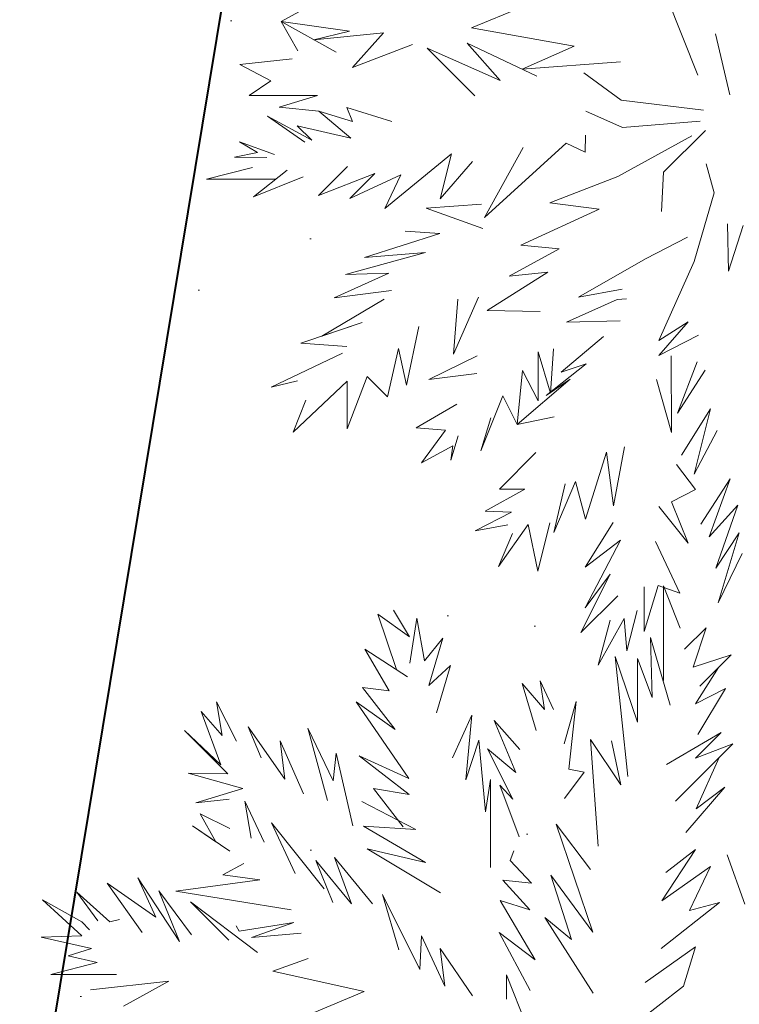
# Model space of a CAD drawing. Header units: millimetres. Extents: x 6487905018 to 6488192500, y 5882180700 to 5882375224.
# Tile 128 of 256: x 6488050232 to 6488051254, y 5882246678 to 5882248077. Entities that reach past the tile are written whole.
import ezdxf
from ezdxf.xclip import XClip

# ---------------------------------------------------------------- set-up
doc = ezdxf.new("R2010")
doc.units = ezdxf.units.MM
doc.header["$MEASUREMENT"] = 0
doc.header["$XCLIPFRAME"] = 2
doc.linetypes.add('Wipeout_Contour', pattern=[1000, 0, -1000])
for name, color, linetype, lineweight in [('drzewa_Nr_pióra__154', 94, 'Continuous', 5), ('LEGENDA_Nr_pióra__20', 2, 'Continuous', 40), ('przewod_telekomunikacyjny__linia__Nr_pióra__1', 7, 'Continuous', 0), ('teren zielony_Nr_pióra__157', 93, 'Continuous', 0), ('Wymiarowanie_Nr_pióra__1', 7, 'Continuous', 0), ('zieleń_Nr_pióra__190', 20, 'Continuous', 13)]:
    doc.layers.add(name, color=color, linetype=linetype, lineweight=lineweight)
for name, color, linetype in [('Mapa cyfrowa', 7, 'Continuous'), ('przewod_telekomunikacyjny__linia_', 7, 'Continuous'), ('Wymiarowanie', 7, 'Continuous'), ('Zamość 06.10._2_Mapa cyfrowa', 7, 'Continuous')]:
    doc.layers.add(name, color=color, linetype=linetype)
doc.styles.add('GENERATED_STYLE_2', font='txt')
doc.linetypes.add('Symbol', pattern='A,0,[5,PZT Orlen Zamość.pdf1.Shx,S=11.904762,R=0,X=0,Y=0],-2000,0', length=2000)
doc.dimstyles.new('GENERATED_STYLE__1', dxfattribs={"dimtxt": 750, "dimasz": 570, "dimexe": 0.18, "dimexo": 0, "dimgap": 0.09, "dimtad": 1, "dimlfac": 0.001, "dimzin": 0, "dimdsep": 46, "dimtxsty": 'GENERATED_STYLE_2', "dimblk": 'ARROWHEAD_11', "dimblk1": 'ARROWHEAD_11', "dimblk2": 'ARROWHEAD_11', "dimcen": 0.09, "dimclrd": 7, "dimclre": 7, "dimclrt": 7, "dimazin": 0, "dimtfac": 1, "dimtdec": 4, "dimtmove": 2, "dimatfit": 3, "dimfxl": 0, "dimtolj": 1, "dimtzin": 0, "dimarcsym": 0})
doc.dimstyles.new('GENERATED_STYLE__4', dxfattribs={"dimtxt": 1000, "dimasz": 570, "dimexe": 0.18, "dimexo": 0, "dimgap": 0.09, "dimtad": 1, "dimlfac": 0.001, "dimzin": 0, "dimdsep": 46, "dimtxsty": 'GENERATED_STYLE_2', "dimblk": 'ARROWHEAD_11', "dimblk1": 'ARROWHEAD_11', "dimblk2": 'ARROWHEAD_11', "dimcen": 0.09, "dimclrd": 7, "dimclre": 7, "dimclrt": 7, "dimazin": 0, "dimtfac": 1, "dimtdec": 4, "dimtmove": 0, "dimatfit": 3, "dimfxl": 0, "dimtolj": 1, "dimtzin": 0, "dimarcsym": 0})
doc.dimstyles.new('GENERATED_STYLE__9', dxfattribs={"dimtxt": 750, "dimasz": 917.874396, "dimexe": 0.18, "dimexo": 40, "dimgap": 0.09, "dimtad": 1, "dimdec": 0, "dimlfac": 0.1, "dimzin": 0, "dimdsep": 46, "dimtxsty": 'GENERATED_STYLE_2', "dimblk": 'ARROWHEAD_5', "dimblk1": 'ARROWHEAD_5', "dimblk2": 'ARROWHEAD_5', "dimcen": 0.09, "dimclrd": 7, "dimclre": 7, "dimclrt": 7, "dimazin": 0, "dimtfac": 1, "dimtdec": 4, "dimtmove": 2, "dimatfit": 3, "dimfxl": 0, "dimtolj": 1, "dimtzin": 0, "dimarcsym": 0})

# ---------------------------------------------------------------- blocks, each defined once
blk = doc.blocks.new('Rysunek_1_2')
at = {"color": 254, "linetype": 'Wipeout_Contour', "lineweight": 0, "ltscale": 70061284114.24681}
blk.add_wipeout([(6487915525.867126, 5882181505.900702), (6488146644.289524, 5882181505.900702), (6488146644.289524, 5882373115.540435), (6488107628.768834, 5882373115.540435), (6488107628.768834, 5882320263.490532), (6488101226.436201, 5882320263.490532), (6488101226.436201, 5882373115.540435), (6487915525.867126, 5882373115.540435)], dxfattribs=at).dxf.layer = 'Zamość 06.10._2_Mapa cyfrowa'
blk = doc.blocks.new('*D75', base_point=(6488045394.921593, 5882250647.102998))
at = {"layer": 'Wymiarowanie_Nr_pióra__1', "linetype": 'Continuous'}
for points in [[(6488060230.552193, 5882248902.391357), (6488060219.134123, 5882248959.793873), (6488060186.61821, 5882249008.457375), (6488060137.954707, 5882249040.973288), (6488060080.552193, 5882249052.391357), (6488060023.149677, 5882249040.973288), (6488059974.486176, 5882249008.457375), (6488059941.970263, 5882248959.793873), (6488059930.552193, 5882248902.391357), (6488059941.970263, 5882248844.988843), (6488059974.486176, 5882248796.32534), (6488060023.149677, 5882248763.809427), (6488060080.552193, 5882248752.391357), (6488060137.954707, 5882248763.809427), (6488060186.61821, 5882248796.32534), (6488060219.134123, 5882248844.988843)], [(6488059031.653335, 5882241782.627208), (6488059020.235264, 5882241840.029723), (6488058987.719352, 5882241888.693226), (6488058939.055849, 5882241921.209138), (6488058881.653335, 5882241932.627208), (6488058824.250819, 5882241921.209138), (6488058775.587317, 5882241888.693226), (6488058743.071404, 5882241840.029723), (6488058731.653335, 5882241782.627208), (6488058743.071404, 5882241725.224693), (6488058775.587317, 5882241676.561191), (6488058824.250819, 5882241644.045279), (6488058881.653335, 5882241632.627208), (6488058939.055849, 5882241644.045279), (6488058987.719352, 5882241676.561191), (6488059020.235264, 5882241725.224693)]]:
    blk.add_hatch(color=256, dxfattribs=at).paths.add_polyline_path(points)
for p, q in [((6488060130.367934, 5882249198.226433), (6488060105.460064, 5882249050.308895)), ((6488059525.861426, 5882248995.795874), (6488059932.634655, 5882248927.299229)), ((6488060228.46973, 5882248877.483486), (6488060635.242959, 5882248808.986841)), ((6488060055.644321, 5882248754.47382), (6488058906.561206, 5882241930.544745))]:
    blk.add_line(p, q, dxfattribs=at)
blk.add_circle((6488060080.552193, 5882248902.391357), 150, dxfattribs=at)
at = {"layer": 'Wymiarowanie_Nr_pióra__1', "insert": (6488059329.541573, 5882245345.779008), "char_height": 750, "attachment_point": 7, "rotation": 80.441619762, "style": 'GENERATED_STYLE_2'}
blk.add_mtext('\\A1;{\\fArial|b1|i0|c238|p38;7,22}', dxfattribs=at)
blk = doc.blocks.new('ARROWHEAD_11')
at = {"color": 0, "linetype": 'Continuous', "lineweight": 0}
blk.add_line((0, 0), (-1, 0), dxfattribs=at)
at = {"color": 0, "linetype": 'Continuous', "lineweight": 0, "const_width": 0.25, "flags": 128}
blk.add_lwpolyline([(-0.125, 0, 1), (0.125, 0, 1)], format="xyb", close=True, dxfattribs=at)
blk = doc.blocks.new('*D77', base_point=(6488045394.921593, 5882250647.102998))
at = {"layer": 'przewod_telekomunikacyjny__linia__Nr_pióra__1', "linetype": 'Continuous'}
blk.add_hatch(color=256, dxfattribs=at).paths.add_polyline_path([(6488057351.020344, 5882262834.607491), (6488056625.094238, 5882262197.391973), (6488057040.957753, 5882261919.79958)])
for p, q in [((6488057351.020344, 5882262834.607491), (6488056625.094238, 5882262197.391973)), ((6488057351.020344, 5882262834.607491), (6488057040.957753, 5882261919.79958)), ((6488057040.957753, 5882261919.79958), (6488056625.094238, 5882262197.391973)), ((6488056833.025996, 5882262058.595777), (6488046247.324568, 5882246200.066916)), ((6488046247.324568, 5882246200.066916), (6488053285.437386, 5882256743.923269)), ((6488049023.248511, 5882250108.702061), (6488049023.248511, 5882250608.702061)), ((6488048773.248511, 5882250358.702061), (6488049273.248511, 5882250358.702061))]:
    blk.add_line(p, q, dxfattribs=at)
at = {"layer": 'przewod_telekomunikacyjny__linia__Nr_pióra__1', "insert": (6488051112.822264, 5882253874.06099), "char_height": 750, "attachment_point": 7, "rotation": 56.276556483, "style": 'GENERATED_STYLE_2'}
blk.add_mtext('\\A1;{\\fArial|b1|i0|c238|p38;R 1\xa0500}', dxfattribs=at)
blk = doc.blocks.new('ARROWHEAD_5')
at = {"color": 0, "linetype": 'Continuous', "lineweight": 0}
blk.add_line((0, 0), (-1, 0), dxfattribs=at)
blk.add_solid([(-1, 0.2679), (0, 0), (-1, -0.2679), (-1, 0.2679)], dxfattribs=at)
blk = doc.blocks.new('*D87', base_point=(6488045394.921593, 5882250647.102998))
at = {"layer": 'Wymiarowanie_Nr_pióra__1', "linetype": 'Continuous'}
for points in [[(6488037477.7279, 5882247056.135682), (6488037466.309829, 5882247113.538198), (6488037433.793917, 5882247162.201699), (6488037385.130414, 5882247194.717612), (6488037327.7279, 5882247206.135682), (6488037270.325384, 5882247194.717612), (6488037221.661882, 5882247162.201699), (6488037189.145969, 5882247113.538198), (6488037177.7279, 5882247056.135682), (6488037189.145969, 5882246998.733168), (6488037221.661882, 5882246950.069665), (6488037270.325384, 5882246917.553752), (6488037327.7279, 5882246906.135682), (6488037385.130414, 5882246917.553752), (6488037433.793917, 5882246950.069665), (6488037466.309829, 5882246998.733168)], [(6488053271.817154, 5882244529.516733), (6488053260.399083, 5882244586.919248), (6488053227.883171, 5882244635.58275), (6488053179.219668, 5882244668.098662), (6488053121.817154, 5882244679.516733), (6488053064.414639, 5882244668.098662), (6488053015.751137, 5882244635.58275), (6488052983.235224, 5882244586.919248), (6488052971.817154, 5882244529.516733), (6488052983.235224, 5882244472.114218), (6488053015.751137, 5882244423.450716), (6488053064.414639, 5882244390.934803), (6488053121.817154, 5882244379.516733), (6488053179.219668, 5882244390.934803), (6488053227.883171, 5882244423.450716), (6488053260.399083, 5882244472.114218)]]:
    blk.add_hatch(color=256, dxfattribs=at).paths.add_polyline_path(points)
for p, q in [((6488037416.582628, 5882247611.573426), (6488037351.422494, 5882247204.252414)), ((6488037179.611168, 5882247079.830276), (6488037031.494436, 5882247103.524871)), ((6488052973.700422, 5882244553.211328), (6488037475.844631, 5882247032.441088)), ((6488037304.033304, 5882246908.01895), (6488037238.87317, 5882246500.697939)), ((6488053210.671883, 5882245084.954476), (6488053145.511748, 5882244677.633465)), ((6488053418.050617, 5882244482.127543), (6488053269.933886, 5882244505.822139)), ((6488053098.122559, 5882244381.400002), (6488053032.962424, 5882243974.078989))]:
    blk.add_line(p, q, dxfattribs=at)
for centre in [(6488037327.7279, 5882247056.135682), (6488053121.817154, 5882244529.516733)]:
    blk.add_circle(centre, 150, dxfattribs=at)
at = {"layer": 'Wymiarowanie_Nr_pióra__1', "insert": (6488043568.115992, 5882246260.388542), "char_height": 1000, "attachment_point": 7, "rotation": 350.911262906, "style": 'GENERATED_STYLE_2'}
blk.add_mtext('\\A1;{\\fArial|b1|i0|c238|p38;16,00}', dxfattribs=at)

msp = doc.modelspace()

# ---------------------------------------------------------------- block references
at = {"layer": 'Mapa cyfrowa', "color": 22, "linetype": 'Continuous', "lineweight": 5}
ref = msp.add_blockref('Rysunek_1_2', (0, 0), dxfattribs=at)
XClip(ref).set_block_clipping_path([(6487915525.8671264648, 5882181505.9007024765), (6488146644.2895231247, 5882181505.9007024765), (6488146644.2895231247, 5882373115.5404348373), (6488107628.7688331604, 5882373115.5404348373), (6488107628.7688331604, 5882320263.4905319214), (6488101226.4362001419, 5882320263.4905319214), (6488101226.4362001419, 5882373115.5404348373), (6487915525.8671264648, 5882373115.5404348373)])

# ---------------------------------------------------------------- next in the draw order: hatches: boundary and pattern name
at = {"layer": 'teren zielony_Nr_pióra__157', "linetype": 'Continuous'}
h = msp.add_hatch(dxfattribs=at)
h.set_pattern_fill('płyty_kamienne', color=256, style=0, pattern_type=2)
h.set_pattern_definition([(45, (6488045394.9, 5882252147.1), (-477.297, 477.297), [0, -450, 0, -675]), (110, (6488046894.9, 5882252147.1), (634.293, 230.864), [0, -330, 0, -570])])
h.paths.add_polyline_path([(6488047566.699059, 5882255932.5327), (6488045555.029326, 5882243354.950158), (6488046140.947524, 5882232527.375745, 0.2070569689), (6488048206.599371, 5882228254.370432, 0.0243137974), (6488049407.91275, 5882227454.239101, 0.0023663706), (6488049528.889167, 5882227382.669014), (6488050419.958063, 5882227639.987889), (6488050422.409745, 5882227655.31354), (6488050730.000001, 5882229610.000001), (6488051058.251553, 5882231630.009551), (6488051118.989788, 5882232009.688929), (6488053911.431513, 5882249465.456784), (6488055989.23284, 5882262453.952582), (6488056194.365236, 5882263736.503895), (6488052143.069927, 5882263733.65154), (6488050824.942152, 5882255492.308228, 0.0532631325)])
at = {"layer": 'zieleń_Nr_pióra__190', "linetype": 'Continuous'}
h = msp.add_hatch(dxfattribs=at)
h.set_pattern_fill('bloczki_ceramiczne', color=256, style=0, pattern_type=2)
h.set_pattern_definition([(45, (6488045394.9, 5882250647.1), (-353.553, 353.553), [])])
h.paths.add_polyline_path([(6488045654.208959, 5882251429.045049), (6488044416.770659, 5882244080.411103, 0.2248891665), (6488046289.601082, 5882242385.45074), (6488046465.30913, 5882242458.183424), (6488046520.060936, 5882242325.913686, 0.0394710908), (6488046980.953929, 5882242263.989484, 0.09544651), (6488048086.800528, 5882242414.936347, 0.0613140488), (6488048736.323823, 5882242727.452538, 0.0684631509), (6488049347.355251, 5882243250.148741), (6488049419.944596, 5882243681.226819), (6488050072.81234, 5882247558.338158), (6488050584.79355, 5882250598.782677, 0.2845236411), (6488048063.458429, 5882252412.547216, 0.2324460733)])

# ---------------------------------------------------------------- next in the draw order: linework, layer by layer
at = {"layer": 'drzewa_Nr_pióra__154', "linetype": 'Continuous'}
for p, q in [((6488050603.114259, 5882248074.648344), (6488050667.473993, 5882248110.005596)), ((6488051195.500084, 5882247998.689303), (6488051147.522492, 5882248119.056604)), ((6488050873.937217, 5882248065.808117), (6488050945.228916, 5882248095.309535)), ((6488050700.220962, 5882248060.871957), (6488050603.114259, 5882248074.648344)), ((6488050626.970945, 5882248033.001738), (6488050603.114259, 5882248074.648344)), ((6488050603.114259, 5882248074.648344), (6488050681.360715, 5882248031.004)), ((6488050649.552545, 5882248048.87363), (6488050700.220962, 5882248060.871957)), ((6488050748.913133, 5882248058.568924), (6488050649.552545, 5882248048.87363)), ((6488050704.516865, 5882248009.12666), (6488050748.913133, 5882248058.568924)), ((6488051019.58832, 5882248039.700006), (6488050873.937217, 5882248065.808117)), ((6488051220.692591, 5882248057.019462), (6488051241.156059, 5882247970.550805)), ((6488050789.909471, 5882248042.157215), (6488050704.516865, 5882248009.12666)), ((6488050914.684072, 5882247990.725496), (6488050867.572253, 5882248044.104839)), ((6488050867.572253, 5882248044.104839), (6488050966.601055, 5882247997.263309)), ((6488050878.492534, 5882247969.222916), (6488050811.055378, 5882248036.660071)), ((6488050811.055378, 5882248036.660071), (6488050914.684072, 5882247990.725496)), ((6488050945.836514, 5882248007.085127), (6488051019.58832, 5882248039.700006)), ((6488050544.475441, 5882248013.791122), (6488050618.784582, 5882248021.54098)), ((6488050588.858009, 5882247990.635806), (6488050544.475441, 5882248013.791122)), ((6488051085.859239, 5882248017.368), (6488050945.836514, 5882248007.085127)), ((6488051086.414676, 5882247962.845471), (6488051033.373313, 5882248001.846474)), ((6488050557.954187, 5882247969.747237), (6488050588.858009, 5882247990.635806)), ((6488050654.830449, 5882247969.747237), (6488050557.954187, 5882247969.747237)), ((6488050600.636884, 5882247953.136764), (6488050654.830449, 5882247969.747237)), ((6488051203.417682, 5882247948.805111), (6488051086.414676, 5882247962.845471)), ((6488050656.95962, 5882247947.288463), (6488050600.636884, 5882247953.136764)), ((6488050702.504872, 5882247908.709152), (6488050656.95962, 5882247947.288463)), ((6488050656.95962, 5882247947.288463), (6488050704.921753, 5882247932.500097)), ((6488050704.921753, 5882247932.500097), (6488050696.682863, 5882247952.705269)), ((6488050696.682863, 5882247952.705269), (6488050760.781733, 5882247932.843647)), ((6488051088.48627, 5882247924.168041), (6488051036.493393, 5882247947.24507)), ((6488050637.097999, 5882247903.051215), (6488050583.832742, 5882247940.066055)), ((6488050583.832742, 5882247940.066055), (6488050646.718701, 5882247906.103975)), ((6488051198.737561, 5882247933.20471), (6488051088.48627, 5882247924.168041)), ((6488050646.718701, 5882247906.103975), (6488050626.142319, 5882247926.684119)), ((6488050626.142319, 5882247926.684119), (6488050702.504872, 5882247908.709152)), ((6488051146.804835, 5882247860.474377), (6488051206.335965, 5882247920.005507)), ((6488050569.70314, 5882247888.715108), (6488050544.109499, 5882247903.954017)), ((6488050544.109499, 5882247903.954017), (6488050593.763553, 5882247885.897997)), ((6488050892.532895, 5882247796.058467), (6488051008.500021, 5882247901.967418)), ((6488051008.500021, 5882247901.967418), (6488051035.469987, 5882247888.908328)), ((6488051035.469987, 5882247888.908328), (6488051036.056582, 5882247913.061473)), ((6488051082.046564, 5882247854.682693), (6488051187.241075, 5882247912.142904)), ((6488050536.858201, 5882247881.932895), (6488050569.70314, 5882247888.715108)), ((6488050750.850922, 5882247809.159914), (6488050845.645023, 5882247886.800797)), ((6488050845.645023, 5882247886.800797), (6488050829.25313, 5882247822.760471)), ((6488050947.134297, 5882247895.901031), (6488050892.532895, 5882247796.058467)), ((6488050583.026169, 5882247881.370366), (6488050536.858201, 5882247881.932895)), ((6488050829.25313, 5882247822.760471), (6488050875.437455, 5882247875.967186)), ((6488051218.751019, 5882247831.413774), (6488051207.286581, 5882247872.404748)), ((6488050497.299829, 5882247850.664822), (6488050562.612429, 5882247867.063263)), ((6488050611.819571, 5882247863.327972), (6488050563.97112, 5882247825.410332)), ((6488050697.585664, 5882247868.744779), (6488050656.209276, 5882247827.36839)), ((6488050656.209276, 5882247827.36839), (6488050736.482583, 5882247858.823663)), ((6488050736.482583, 5882247858.823663), (6488050700.778859, 5882247823.119938)), ((6488051143.805206, 5882247804.538651), (6488051146.804835, 5882247860.474377)), ((6488050595.839881, 5882247850.664822), (6488050497.299829, 5882247850.664822)), ((6488050563.97112, 5882247825.410332), (6488050634.576884, 5882247853.764725)), ((6488050700.778859, 5882247823.119938), (6488050773.256924, 5882247856.788881)), ((6488050773.256924, 5882247856.788881), (6488050750.850922, 5882247809.159914)), ((6488051082.046564, 5882247854.682693), (6488050985.324079, 5882247817.241731)), ((6488051190.126141, 5882247733.561181), (6488051218.751019, 5882247831.413774)), ((6488050985.324079, 5882247817.241731), (6488051055.525883, 5882247807.881491)), ((6488050809.418012, 5882247809.672316), (6488050887.915128, 5882247815.193013)), ((6488050889.727286, 5882247780.482178), (6488050809.418012, 5882247809.672316)), ((6488051055.525883, 5882247807.881491), (6488050944.118725, 5882247756.821214)), ((6488050828.848863, 5882247773.682855), (6488050779.398788, 5882247776.680689)), ((6488051237.488957, 5882247787.322242), (6488051239.361006, 5882247719.928511)), ((6488051239.361006, 5882247719.928511), (6488051260.080557, 5882247784.924004)), ((6488050721.677305, 5882247739.239727), (6488050828.848863, 5882247773.682855)), ((6488051121.047565, 5882247737.679687), (6488051180.670044, 5882247768.123333)), ((6488050694.988108, 5882247715.012246), (6488050808.657463, 5882247746.41344)), ((6488050808.657463, 5882247746.41344), (6488050721.677305, 5882247739.239727)), ((6488050998.656433, 5882247751.81194), (6488050927.602596, 5882247712.719046)), ((6488050944.118725, 5882247756.821214), (6488050998.656433, 5882247751.81194)), ((6488051025.88512, 5882247683.078284), (6488051121.047565, 5882247737.679687)), ((6488051140.204858, 5882247621.238296), (6488051190.126141, 5882247733.561181)), ((6488050982.405058, 5882247718.332618), (6488050896.32604, 5882247664.113148)), ((6488050927.602596, 5882247712.719046), (6488050982.405058, 5882247718.332618)), ((6488050678.762342, 5882247681.946813), (6488050756.410747, 5882247717.315491)), ((6488050756.410747, 5882247717.315491), (6488050694.988108, 5882247715.012246)), ((6488050760.135382, 5882247692.547669), (6488050678.762342, 5882247681.946813)), ((6488051088.214675, 5882247694.505522), (6488051025.88512, 5882247683.078284)), ((6488050661.123482, 5882247627.710914), (6488050749.758027, 5882247679.958203)), ((6488050848.239497, 5882247601.847274), (6488050883.921474, 5882247683.078284)), ((6488050854.280712, 5882247679.958203), (6488050848.239497, 5882247601.847274)), ((6488051008.751484, 5882247647.488664), (6488051080.921673, 5882247679.658379)), ((6488051080.921673, 5882247679.658379), (6488051094.074278, 5882247680.447445)), ((6488050896.32604, 5882247664.113148), (6488050971.283718, 5882247662.797763)), ((6488051085.356313, 5882247649.126803), (6488051008.751484, 5882247647.488664)), ((6488051181.941279, 5882247648.039031), (6488051140.204858, 5882247621.238296)), ((6488051140.297457, 5882247600.115076), (6488051181.941279, 5882247648.039031)), ((6488050631.194981, 5882247617.556601), (6488050718.557225, 5882247647.197362)), ((6488050718.557225, 5882247647.197362), (6488050661.123482, 5882247627.710914)), ((6488050781.632492, 5882247557.983909), (6488050799.025851, 5882247641.464957)), ((6488051001.356352, 5882247576.202449), (6488051061.470507, 5882247626.917557)), ((6488051196.366301, 5882247629.038495), (6488051140.297457, 5882247600.115076)), ((6488050696.716664, 5882247612.87648), (6488050631.194981, 5882247617.556601)), ((6488050754.438147, 5882247541.114636), (6488050770.00717, 5882247610.097409)), ((6488050770.00717, 5882247610.097409), (6488050781.632492, 5882247557.983909)), ((6488050986.16286, 5882247546.513485), (6488050990.274723, 5882247609.31884)), ((6488050589.073898, 5882247555.154997), (6488050690.476503, 5882247603.51624)), ((6488050881.856569, 5882247599.722873), (6488050813.171632, 5882247565.807095)), ((6488050968.441885, 5882247535.827287), (6488050968.441885, 5882247605.07628)), ((6488050968.441885, 5882247605.07628), (6488050986.16286, 5882247546.513485)), ((6488051157.89379, 5882247490.793097), (6488051157.671572, 5882247599.65138)), ((6488050938.522877, 5882247502.113635), (6488050946.323077, 5882247578.555598)), ((6488050946.323077, 5882247578.555598), (6488050968.441885, 5882247535.827287)), ((6488050979.767682, 5882247543.199143), (6488051036.913701, 5882247588.100887)), ((6488051036.913701, 5882247588.100887), (6488051001.356352, 5882247576.202449)), ((6488051166.725539, 5882247518.27565), (6488051194.469086, 5882247591.294528)), ((6488051205.726542, 5882247579.117213), (6488051166.725539, 5882247518.27565)), ((6488050626.338397, 5882247564.256388), (6488050589.073898, 5882247555.154997)), ((6488050697.23124, 5882247495.873474), (6488050725.657109, 5882247570.103831)), ((6488050725.657109, 5882247570.103831), (6488050754.438147, 5882247541.114636)), ((6488050813.171632, 5882247565.807095), (6488050881.225942, 5882247574.633657)), ((6488050938.522877, 5882247502.113635), (6488051014.227867, 5882247566.533236)), ((6488051014.227867, 5882247566.533236), (6488050979.767682, 5882247543.199143)), ((6488051136.647966, 5882247566.075278), (6488051157.89379, 5882247490.793097)), ((6488050620.2747, 5882247491.193354), (6488050697.23124, 5882247563.536539)), ((6488050697.23124, 5882247563.536539), (6488050697.23124, 5882247495.873474)), ((6488050638.535729, 5882247536.587502), (6488050620.2747, 5882247491.193354)), ((6488050887.041553, 5882247464.672672), (6488050918.242355, 5882247542.674677)), ((6488050918.242355, 5882247542.674677), (6488050938.522877, 5882247502.113635)), ((6488050853.020584, 5882247531.111387), (6488050794.999189, 5882247497.433515)), ((6488051213.526742, 5882247524.51581), (6488051172.18531, 5882247458.522779)), ((6488051190.434778, 5882247431.40019), (6488051213.526742, 5882247524.51581)), ((6488050901.46248, 5882247511.295631), (6488050887.041553, 5882247464.672672)), ((6488050991.56424, 5882247513.033916), (6488050938.522877, 5882247502.113635)), ((6488050794.999189, 5882247497.433515), (6488050836.672658, 5882247493.839421)), ((6488050836.672658, 5882247493.839421), (6488050802.79939, 5882247447.512232)), ((6488050844.271858, 5882247451.495806), (6488050855.073649, 5882247485.862716)), ((6488051222.886982, 5882247493.315008), (6488051190.434778, 5882247431.40019)), ((6488050802.79939, 5882247447.512232), (6488050847.322969, 5882247471.636249)), ((6488050847.322969, 5882247471.636249), (6488050844.271858, 5882247451.495806)), ((6488051075.806403, 5882247386.670669), (6488051091.198045, 5882247470.286888)), ((6488050913.562235, 5882247410.07127), (6488050965.329929, 5882247462.016012)), ((6488051035.935733, 5882247367.397222), (6488051065.525247, 5882247462.651951)), ((6488051065.525247, 5882247462.651951), (6488051075.806403, 5882247386.670669)), ((6488051192.325719, 5882247409.470824), (6488051165.165499, 5882247444.953766)), ((6488051241.607463, 5882247424.673245), (6488051199.958591, 5882247360.590278)), ((6488051211.644855, 5882247342.186353), (6488051241.607463, 5882247424.673245)), ((6488050991.077791, 5882247348.601429), (6488051021.471066, 5882247420.945041)), ((6488051007.164639, 5882247417.87147), (6488050991.077791, 5882247348.601429)), ((6488051021.471066, 5882247420.945041), (6488051035.935733, 5882247367.397222)), ((6488050893.281714, 5882247378.870468), (6488050949.521301, 5882247409.908342)), ((6488050949.521301, 5882247409.908342), (6488050913.562235, 5882247410.07127)), ((6488051157.883535, 5882247392.237787), (6488051192.325719, 5882247409.470824)), ((6488051140.204858, 5882247385.672243), (6488051181.774562, 5882247333.338888)), ((6488051181.774562, 5882247333.338888), (6488051157.883535, 5882247392.237787)), ((6488051252.527743, 5882247387.232284), (6488051211.644855, 5882247342.186353)), ((6488051221.308122, 5882247298.001381), (6488051252.527743, 5882247387.232284)), ((6488050879.241353, 5882247350.789747), (6488050930.83192, 5882247377.588205)), ((6488050930.83192, 5882247377.588205), (6488050893.281714, 5882247378.870468)), ((6488050925.659224, 5882247359.467778), (6488050879.241353, 5882247350.789747)), ((6488050912.399869, 5882247300.041835), (6488050954.294266, 5882247359.753078)), ((6488050954.294266, 5882247359.753078), (6488050968.301306, 5882247293.541668)), ((6488050968.301306, 5882247293.541668), (6488050985.165318, 5882247362.253661)), ((6488051075.098207, 5882247362.794247), (6488051035.587682, 5882247299.071115)), ((6488050932.139851, 5882247346.9631), (6488050912.399869, 5882247300.041835)), ((6488051254.087784, 5882247348.231281), (6488051221.308122, 5882247298.001381)), ((6488051224.447022, 5882247248.388716), (6488051254.087784, 5882247348.231281)), ((6488051085.844223, 5882247337.838887), (6488051035.499096, 5882247241.42456)), ((6488051035.587682, 5882247299.071115), (6488051085.844223, 5882247337.838887)), ((6488051169.845619, 5882247262.429077), (6488051135.524737, 5882247335.75096)), ((6488051258.767904, 5882247318.59052), (6488051224.447022, 5882247248.388716)), ((6488051071.008074, 5882247289.360891), (6488051029.442012, 5882247206.267633)), ((6488051035.499096, 5882247241.42456), (6488051071.008074, 5882247289.360891)), ((6488051119.108102, 5882247207.827674), (6488051139.356354, 5882247273.053987)), ((6488051119.108102, 5882247271.437839), (6488051119.108102, 5882247207.827674)), ((6488051139.356354, 5882247273.053987), (6488051169.845619, 5882247262.429077)), ((6488051146.74793, 5882247138.189393), (6488051146.74793, 5882247272.741756)), ((6488051146.74793, 5882247272.741756), (6488051170.278087, 5882247212.497637)), ((6488051029.442012, 5882247206.267633), (6488051081.703355, 5882247258.528976)), ((6488050767.00858, 5882247153.644226), (6488050740.763909, 5882247232.305517)), ((6488050740.763909, 5882247232.305517), (6488050785.547187, 5882247200.495465)), ((6488050785.547187, 5882247200.495465), (6488050762.762271, 5882247237.981428)), ((6488050762.762271, 5882247237.981428), (6488050785.547187, 5882247200.495465)), ((6488051094.404545, 5882247180.178755), (6488051109.447453, 5882247237.926948)), ((6488050786.173588, 5882247162.639386), (6488050796.293094, 5882247226.884715)), ((6488050796.293094, 5882247226.884715), (6488050807.044109, 5882247165.936293)), ((6488051053.843503, 5882247159.898234), (6488051090.847066, 5882247226.558027)), ((6488051071.018191, 5882247224.022757), (6488051053.843503, 5882247159.898234)), ((6488051090.847066, 5882247226.558027), (6488051094.404545, 5882247180.178755)), ((6488051176.801268, 5882247182.609401), (6488051207.352053, 5882247213.160186)), ((6488051207.352053, 5882247213.160186), (6488051189.097948, 5882247157.056783)), ((6488050807.044109, 5882247165.936293), (6488050832.97479, 5882247198.520308)), ((6488050832.97479, 5882247198.520308), (6488050813.344769, 5882247130.978177)), ((6488051130.395439, 5882247113.825192), (6488051128.125212, 5882247199.144929)), ((6488051128.125212, 5882247199.144929), (6488051156.000733, 5882247103.307364)), ((6488050756.870832, 5882247123.698431), (6488050722.211945, 5882247182.919907)), ((6488050722.211945, 5882247182.919907), (6488050782.740738, 5882247143.362883)), ((6488051096.199197, 5882247001.904758), (6488051077.99873, 5882247172.209134)), ((6488051077.99873, 5882247172.209134), (6488051109.906755, 5882247078.900201)), ((6488051189.097948, 5882247157.056783), (6488051243.102971, 5882247174.8092)), ((6488051243.102971, 5882247174.8092), (6488051198.241074, 5882247129.947303)), ((6488050813.344769, 5882247130.978177), (6488050843.895071, 5882247159.519305)), ((6488050843.895071, 5882247159.519305), (6488050824.047649, 5882247092.367592)), ((6488051109.906755, 5882247078.900201), (6488051109.906755, 5882247169.292576)), ((6488051109.906755, 5882247169.292576), (6488051130.395439, 5882247113.825192)), ((6488051192.077701, 5882247105.231967), (6488051225.109251, 5882247156.81548)), ((6488051225.109251, 5882247156.81548), (6488051198.241074, 5882247129.947303)), ((6488050965.588017, 5882247067.158628), (6488050946.069994, 5882247133.917081)), ((6488050946.069994, 5882247133.917081), (6488050977.824864, 5882247096.986956)), ((6488050977.824864, 5882247096.986956), (6488050971.20751, 5882247137.599504)), ((6488050971.20751, 5882247137.599504), (6488050990.538838, 5882247097.117702)), ((6488050765.299638, 5882247068.641971), (6488050719.091865, 5882247128.318504)), ((6488050719.091865, 5882247128.318504), (6488050756.870832, 5882247123.698431)), ((6488051234.984606, 5882247126.722005), (6488051192.077701, 5882247105.231967)), ((6488051195.476157, 5882247061.567037), (6488051234.984606, 5882247126.722005)), ((6488050519.253812, 5882247060.0548), (6488050511.606534, 5882247108.037983)), ((6488050511.606534, 5882247108.037983), (6488050539.687255, 5882247051.87654)), ((6488050784.613547, 5882246998.835177), (6488050709.731624, 5882247108.037983)), ((6488050709.731624, 5882247108.037983), (6488050765.299638, 5882247068.641971)), ((6488051005.538122, 5882247048.283574), (6488051022.510743, 5882247108.387724)), ((6488051022.510743, 5882247108.387724), (6488051012.258347, 5882247012.051598)), ((6488050517.535099, 5882247018.336473), (6488050489.765972, 5882247093.997622)), ((6488050489.765972, 5882247093.997622), (6488050519.253812, 5882247060.0548)), ((6488050847.015151, 5882247028.475939), (6488050874.115998, 5882247089.081081)), ((6488050874.115998, 5882247089.081081), (6488050865.735632, 5882246997.275137)), ((6488050937.056568, 5882247007.378041), (6488050906.296674, 5882247081.517302)), ((6488050906.296674, 5882247081.517302), (6488050942.409701, 5882247040.108653)), ((6488050527.400578, 5882247005.779545), (6488050466.034277, 5882247067.145846)), ((6488050466.034277, 5882247067.145846), (6488050517.535099, 5882247018.336473)), ((6488050574.966878, 5882247028.221449), (6488050556.27221, 5882247072.392533)), ((6488050556.27221, 5882247072.392533), (6488050608.680251, 5882246998.100054)), ((6488050669.170582, 5882246967.634376), (6488050641.08986, 5882247070.597021)), ((6488050641.08986, 5882247070.597021), (6488050677.215648, 5882246995.455687)), ((6488051228.805868, 5882247064.309626), (6488051150.8006, 5882247018.805193)), ((6488051192.401669, 5882247027.905427), (6488051228.805868, 5882247064.309626)), ((6488050608.680251, 5882246998.100054), (6488050601.895905, 5882247052.448124)), ((6488050601.895905, 5882247052.448124), (6488050634.8497, 5882246976.994617)), ((6488050865.735632, 5882246997.275137), (6488050884.170911, 5882247053.450524)), ((6488050884.170911, 5882247053.450524), (6488050893.51787, 5882246951.731712)), ((6488051053.890978, 5882246902.838663), (6488051042.86128, 5882247054.452681)), ((6488051042.86128, 5882247054.452681), (6488051086.163729, 5882246989.923079)), ((6488051086.163729, 5882246989.923079), (6488051073.053332, 5882247052.347566)), ((6488051073.053332, 5882247052.347566), (6488051086.163729, 5882246989.923079)), ((6488051163.800934, 5882246966.803857), (6488051245.053021, 5882247048.055944)), ((6488051245.053021, 5882247048.055944), (6488051192.401669, 5882247027.905427)), ((6488050677.215648, 5882246995.455687), (6488050681.650903, 5882247034.7161)), ((6488050681.650903, 5882247034.7161), (6488050705.051503, 5882246931.753454)), ((6488050932.470118, 5882246969.666328), (6488050896.722689, 5882247040.996803)), ((6488050896.722689, 5882247040.996803), (6488050937.056568, 5882247007.378041)), ((6488050785.366533, 5882246976.408854), (6488050713.95424, 5882247031.341855)), ((6488050713.95424, 5882247031.341855), (6488050784.613547, 5882246998.835177)), ((6488051225.753216, 5882247028.756138), (6488051180.507705, 5882246983.510628)), ((6488051193.36429, 5882246955.636225), (6488051225.753216, 5882247028.756138)), ((6488050548.904367, 5882246984.630712), (6488050471.045491, 5882247006.635378)), ((6488050471.045491, 5882247006.635378), (6488050527.400578, 5882247005.779545)), ((6488051033.769763, 5882247007.854612), (6488051006.139239, 5882246970.754456)), ((6488051012.258347, 5882247012.051598), (6488051033.769763, 5882247007.854612)), ((6488050893.51787, 5882246951.731712), (6488050900.926378, 5882246997.689265)), ((6488050900.926378, 5882246997.689265), (6488050900.926378, 5882246872.471931)), ((6488050481.965772, 5882246964.514296), (6488050548.904367, 5882246984.630712)), ((6488050776.687617, 5882246930.43006), (6488050734.562114, 5882246984.513209)), ((6488050734.562114, 5882246984.513209), (6488050785.366533, 5882246976.408854)), ((6488050941.412554, 5882246915.869778), (6488050914.096874, 5882246989.474936)), ((6488050914.096874, 5882246989.474936), (6488050932.470118, 5882246969.666328)), ((6488051178.578414, 5882246922.24055), (6488051233.781673, 5882246986.72063)), ((6488051233.781673, 5882246986.72063), (6488051193.36429, 5882246955.636225)), ((6488050529.581357, 5882246969.370289), (6488050481.965772, 5882246964.514296)), ((6488050560.502558, 5882246914.173209), (6488050551.694484, 5882246966.563486)), ((6488050551.694484, 5882246966.563486), (6488050579.371895, 5882246908.442403)), ((6488050794.680385, 5882246926.391301), (6488050717.757067, 5882246966.209396)), ((6488050510.543736, 5882246909.17033), (6488050488.205933, 5882246948.913895)), ((6488050488.205933, 5882246948.913895), (6488050530.202173, 5882246928.033455)), ((6488050623.290945, 5882246863.91985), (6488050589.683659, 5882246935.794362)), ((6488050589.683659, 5882246935.794362), (6488050664.625627, 5882246842.231251)), ((6488050530.270027, 5882246895.775654), (6488050477.285652, 5882246931.753454)), ((6488050477.285652, 5882246931.753454), (6488050510.543736, 5882246909.17033)), ((6488050808.50974, 5882246879.625041), (6488050720.392003, 5882246931.379731)), ((6488050720.392003, 5882246931.379731), (6488050794.680385, 5882246926.391301)), ((6488051046.277915, 5882246780.639074), (6488050994.020254, 5882246934.252862)), ((6488050994.020254, 5882246934.252862), (6488051043.157834, 5882246869.561358)), ((6488050829.85471, 5882246836.591009), (6488050725.332025, 5882246898.992612)), ((6488050725.332025, 5882246898.992612), (6488050808.50974, 5882246879.625041)), ((6488050933.972466, 5882246896.063792), (6488050928.81927, 5882246882.345657)), ((6488051144.300433, 5882246825.100216), (6488051192.401669, 5882246897.902086)), ((6488051192.401669, 5882246897.902086), (6488051150.013197, 5882246865.387811)), ((6488050703.491464, 5882246820.990608), (6488050652.516865, 5882246882.283309)), ((6488050652.516865, 5882246882.283309), (6488050676.970782, 5882246822.550649)), ((6488050733.26739, 5882246820.7807), (6488050678.925994, 5882246886.562389)), ((6488050678.925994, 5882246886.562389), (6488050703.491464, 5882246820.990608)), ((6488050928.81927, 5882246882.345657), (6488050959.329849, 5882246850.054441)), ((6488051262.485024, 5882246820.220988), (6488051237.420132, 5882246890.333026)), ((6488050520.191916, 5882246862.251765), (6488050550.222688, 5882246877.982169)), ((6488051213.680108, 5882246874.112746), (6488051144.300433, 5882246825.100216)), ((6488051183.623946, 5882246811.35742), (6488051213.680108, 5882246874.112746)), ((6488050425.202468, 5882246802.070198), (6488050399.595655, 5882246857.911557)), ((6488050399.595655, 5882246857.911557), (6488050458.877179, 5882246767.429233)), ((6488050453.573043, 5882246838.775065), (6488050573.103275, 5882246855.101582)), ((6488050573.103275, 5882246855.101582), (6488050520.191916, 5882246862.251765)), ((6488050959.329849, 5882246850.054441), (6488050918.306648, 5882246854.360388)), ((6488050918.306648, 5882246854.360388), (6488050956.885362, 5882246812.383885)), ((6488051015.753928, 5882246770.15884), (6488050986.7644, 5882246861.638198)), ((6488050986.7644, 5882246861.638198), (6488051046.277915, 5882246780.639074)), ((6488050342.603408, 5882246796.821203), (6488050312.962646, 5882246837.382245)), ((6488050312.962646, 5882246837.382245), (6488050359.66495, 5882246795.260321)), ((6488050405.835816, 5882246779.909553), (6488050355.914534, 5882246850.111357)), ((6488050355.914534, 5882246850.111357), (6488050425.202468, 5882246802.070198)), ((6488050458.877179, 5882246767.429233), (6488050429.236418, 5882246839.191076)), ((6488050429.236418, 5882246839.191076), (6488050476.03762, 5882246776.789473)), ((6488050617.434414, 5882246812.200479), (6488050453.573043, 5882246838.775065)), ((6488050320.00812, 5882246775.45296), (6488050263.872169, 5882246826.710755)), ((6488050263.872169, 5882246826.710755), (6488050319.856997, 5882246795.071548)), ((6488050529.078982, 5882246768.989272), (6488050474.47758, 5882246823.590675)), ((6488050474.47758, 5882246823.590675), (6488050569.640024, 5882246751.828832)), ((6488050800.213948, 5882246727.388204), (6488050747.250541, 5882246834.089617)), ((6488050747.250541, 5882246834.089617), (6488050770.573187, 5882246755.468925)), ((6488050956.885362, 5882246812.383885), (6488050914.598551, 5882246825.520116)), ((6488050914.598551, 5882246825.520116), (6488050964.519834, 5882246741.277952)), ((6488051143.40386, 5882246757.138129), (6488051226.202538, 5882246822.50015)), ((6488051226.202538, 5882246822.50015), (6488051183.623946, 5882246811.35742)), ((6488050319.856997, 5882246795.071548), (6488050330.967199, 5882246784.06622)), ((6488050359.66495, 5882246795.260321), (6488050373.517381, 5882246798.73373)), ((6488051046.609038, 5882246693.86106), (6488050978.270157, 5882246801.470124)), ((6488050978.270157, 5882246801.470124), (6488051015.753928, 5882246770.15884)), ((6488050543.511072, 5882246782.199039), (6488050539.145439, 5882246789.679877)), ((6488050539.145439, 5882246789.679877), (6488050543.511072, 5882246782.199039)), ((6488050621.311016, 5882246794.319315), (6488050543.511072, 5882246782.199039)), ((6488050560.992623, 5882246772.957961), (6488050621.311016, 5882246794.319315)), ((6488050262.312129, 5882246773.669393), (6488050320.00812, 5882246775.45296)), ((6488050333.938834, 5882246757.203491), (6488050262.312129, 5882246773.669393)), ((6488050631.813229, 5882246779.010241), (6488050560.992623, 5882246772.957961)), ((6488050802.869557, 5882246775.191523), (6488050800.213948, 5882246727.388204)), ((6488050836.094871, 5882246703.987602), (6488050802.869557, 5882246775.191523)), ((6488050964.519834, 5882246741.277952), (6488050913.038511, 5882246780.278954)), ((6488050913.038511, 5882246780.278954), (6488050957.12895, 5882246697.859552)), ((6488050300.458197, 5882246747.070651), (6488050333.938834, 5882246757.203491)), ((6488050875.095872, 5882246689.947242), (6488050829.51088, 5882246757.289577)), ((6488050829.51088, 5882246757.289577), (6488050836.094871, 5882246703.987602)), ((6488051192.137381, 5882246759.953846), (6488051120.70541, 5882246709.204169)), ((6488051175.112831, 5882246703.715765), (6488051192.137381, 5882246759.953846)), ((6488050341.839987, 5882246737.538836), (6488050300.458197, 5882246747.070651)), ((6488050591.693752, 5882246724.968238), (6488050641.670592, 5882246743.076831)), ((6488050275.747162, 5882246720.263423), (6488050341.839987, 5882246737.538836)), ((6488050721.429791, 5882246696.048059), (6488050591.693752, 5882246724.968238)), ((6488050369.322396, 5882246720.263423), (6488050275.747162, 5882246720.263423)), ((6488050443.67487, 5882246710.74412), (6488050332.513932, 5882246698.787469)), ((6488050379.315135, 5882246675.386868), (6488050443.67487, 5882246710.74412)), ((6488050923.723368, 5882246719.795128), (6488050923.457114, 5882246685.267121)), ((6488050971.700959, 5882246599.427827), (6488050923.723368, 5882246719.795128)), ((6488051100.099298, 5882246645.695607), (6488051175.112831, 5882246703.715765)), ((6488050650.138093, 5882246666.54664), (6488050721.429791, 5882246696.048059))]:
    msp.add_line(p, q, dxfattribs=at)
at = {"layer": 'LEGENDA_Nr_pióra__20', "linetype": 'Symbol'}
msp.add_line((6488053550.826113, 5882266421.765303), (6488049834.925352, 5882243962.319559), dxfattribs=at)

# ---------------------------------------------------------------- next in the draw order: dimensions: what is measured, and where the dimension line sits
at = {"layer": 'przewod_telekomunikacyjny__linia_', "linetype": 'Continuous'}
dim = msp.add_radius_dim(center=(6488049023.248511, 5882250358.702061), mpoint=(6488057351.020344, 5882262834.607491), dimstyle='GENERATED_STYLE__9', dxfattribs=at)
dim.commit()
dim.dimension.update_dxf_attribs({"geometry": '*D77', "text_midpoint": (6488051798.354351, 5882255576.513194), "dimtype": 164, "text_rotation": 56.276556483})
at = {"layer": 'Wymiarowanie', "linetype": 'Continuous'}
dim = msp.add_linear_dim(base=(6488058881.653335, 5882241782.627208), p1=(6488048103.552583, 5882250919.201304), p2=(6488046904.653725, 5882243799.437155), angle=260.441619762, dimstyle='GENERATED_STYLE__1', dxfattribs=at)
dim.commit()
dim.dimension.update_dxf_attribs({"geometry": '*D75', "text_midpoint": (6488059125.421187, 5882246391.914792), "dimtype": 160, "text_rotation": 80.441619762})
dim = msp.add_linear_dim(base=(6488037327.7279, 5882247056.135682), p1=(6488053121.817154, 5882244529.516733), p2=(6488037327.7279, 5882247056.135682), angle=170.911262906, text='16,00', dimstyle='GENERATED_STYLE__4', dxfattribs=at)
dim.commit()
dim.dimension.update_dxf_attribs({"geometry": '*D87', "text_midpoint": (6488045335.347292, 5882246484.037623), "dimtype": 160, "text_rotation": 350.911262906})

doc.saveas('drawing.dxf')
